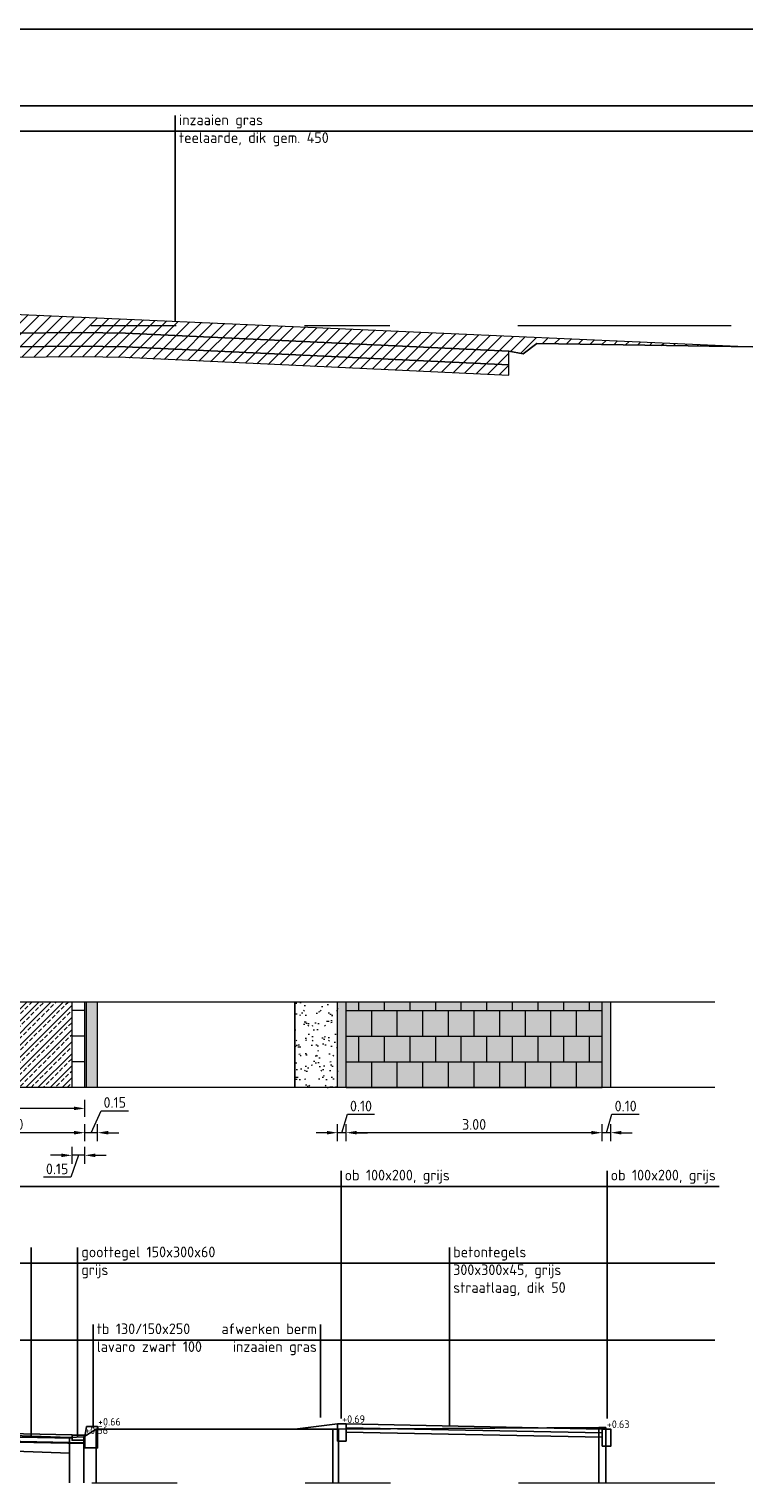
# Model space of a CAD drawing. Header units: metres. Extents: x 132493 to 134960, y 502695 to 503907.
# Tile 111 of 144: x 134078.51 to 134086.98, y 503041.75 to 503058.77. Entities that reach past the tile are written whole.
import ezdxf

# ---------------------------------------------------------------- set-up
doc = ezdxf.new("R2010")
doc.units = ezdxf.units.M
doc.linetypes.add('AL-NAP_LIJN', pattern=[15.25, 12, -1.5, 0.25, -1.5])
doc.linetypes.add('AL-TEKENBLADGRENS', pattern=[11.5, 2.5, -1.5, 1, -1.5, 1, -1.5, 2.5])
doc.layers.get('Defpoints').update_dxf_attribs({"color": 3})
for name, color, linetype, lineweight in [('arc trottoir circel', 254, 'Continuous', 13), ('B-WE-VH-KANTOPSLUITING_TROTTOIRBAND-SD', 6, 'Continuous', 25), ('N-WE-BC-WAPENING-GD', 180, 'Continuous', 25), ('N-WE-GR-GRAS-A', 54, 'Continuous', 18), ('N-WE-GW-GROND_TEELAARDE-AD', 22, 'Continuous', 18), ('N-WE-VH-KANTOPSLUITING_OPSLUITBAND-SD', 7, 'Continuous', 25), ('N-WE-VH-KANTVERHARDING-G', 2, 'Continuous', 18), ('N-WE-VH-VERHARDING-GD', 2, 'Continuous', 25), ('N01-WE-VH-VERHARDING_ASFALT-A', 22, 'Continuous', 18), ('X-XX-AL-AANPIJLING-GD', 7, 'Continuous', 25), ('X-XX-AL-AANPIJLING-T25', 7, 'Continuous', 25), ('X-XX-AL-NAP-G', 7, 'AL-NAP_LIJN', 18), ('X-XX-AL-PEILMAAT-SD', 7, 'Continuous', 25), ('X-XX-AL-PROFIELBALK-GD', 7, 'Continuous', 18), ('X-XX-AL-PROFIELBALK-M-50', 7, 'Continuous', 18), ('X-XX-AL-VO_VERHARDING-A', 254, 'Continuous', 18), ('X-XX-AL-VO_VERHARDING-G', 252, 'Continuous', 25), ('X-XX-AL-VO_VERHARDING_TROTTOIR_01-A-200', 253, 'Continuous', 18)]:
    doc.layers.add(name, color=color, linetype=linetype, lineweight=lineweight)
doc.styles.add('NLCS-ISO', font='NLCS-ISO.ttf')
doc.styles.add('NLCS-ISO-M50-T25', font='NLCS-ISO.ttf', dxfattribs={"height": 0.125})
doc.styles.add('NLCS_50_25', font='NLCS-ISO.ttf', dxfattribs={"height": 0.125})
doc.dimstyles.new('NLCS-M50-T25-PIJL_L2_H1', dxfattribs={"dimscale": 0.05, "dimtxt": 2.5, "dimasz": 2.5, "dimexe": 2, "dimexo": 2, "dimgap": 0.7, "dimtad": 1, "dimzin": 0, "dimdsep": 46, "dimtxsty": 'NLCS-ISO-M50-T25', "dimcen": 2.5, "dimdle": 2, "dimclrd": 256, "dimclre": 256, "dimclrt": 256, "dimadec": 1, "dimazin": 0, "dimtfac": 1, "dimtofl": 0, "dimtmove": 1, "dimatfit": 0, "dimfxl": 2, "dimfxlon": 1, "dimtfillclr": 256, "dimtolj": 1, "dimtzin": 0, "dimlwd": -1, "dimlwe": -1, "dimarcsym": 0})

# ---------------------------------------------------------------- blocks, each defined once
blk = doc.blocks.new('B-SVH-KANTOPSLUITING_TB_130 150X250-D')
at = {"flags": 128}
blk.add_lwpolyline([(-0.15, -0.12), (-0.15, -0.25), (0, -0.25), (0, 0), (-0.13, 0)], close=True, dxfattribs=at)
blk = doc.blocks.new('N-SVH-KANTOPSLUITING_OPSLUITBAND_100X200-D')
at = {"flags": 128}
blk.add_lwpolyline([(-0.1, -0.2), (0, -0.2), (0, 0), (-0.1, 0)], close=True, dxfattribs=at)
blk = doc.blocks.new('*D430')
at = {"layer": 'Defpoints', "color": 0, "transparency": 16777216}
for p in [(134077.458, 503047.011), (134077.458, 503045.85), (134079.158, 503042.254)]:
    blk.add_point(p, dxfattribs=at)
at = {"layer": 'X-XX-AL-PROFIELBALK-M-50', "transparency": 16777216}
for p, q in [((134077.458, 503045.95), (134077.458, 503045.75)), ((134079.158, 503045.75), (134079.158, 503045.95)), ((134079.033, 503045.85), (134077.583, 503045.85))]:
    blk.add_line(p, q, dxfattribs=at)
for points in [[(134077.583, 503045.871), (134077.583, 503045.829), (134077.458, 503045.85)], [(134079.033, 503045.871), (134079.033, 503045.829), (134079.158, 503045.85)]]:
    blk.add_solid(points, dxfattribs=at)
at = {"layer": 'X-XX-AL-PROFIELBALK-M-50', "transparency": 16777216, "insert": (134078.308, 503045.947), "char_height": 0.125, "attachment_point": 5, "style": 'NLCS-ISO-M50-T25'}
blk.add_mtext('\\A1;1.70', dxfattribs=at)
blk = doc.blocks.new('*D433')
at = {"layer": 'Defpoints', "color": 0, "transparency": 16777216}
for p in [(134073.158, 503046.134), (134073.158, 503042.199), (134079.158, 503042.179)]:
    blk.add_point(p, dxfattribs=at)
at = {"layer": 'X-XX-AL-PROFIELBALK-M-50', "transparency": 16777216}
for p, q in [((134073.158, 503046.034), (134073.158, 503046.234)), ((134079.033, 503046.134), (134073.283, 503046.134)), ((134079.158, 503046.034), (134079.158, 503046.234))]:
    blk.add_line(p, q, dxfattribs=at)
for points in [[(134073.283, 503046.155), (134073.283, 503046.114), (134073.158, 503046.134)], [(134079.033, 503046.155), (134079.033, 503046.114), (134079.158, 503046.134)]]:
    blk.add_solid(points, dxfattribs=at)
at = {"layer": 'X-XX-AL-PROFIELBALK-M-50', "transparency": 16777216, "insert": (134076.158, 503046.232), "char_height": 0.125, "attachment_point": 5, "style": 'NLCS-ISO-M50-T25'}
blk.add_mtext('\\A1;6.00', dxfattribs=at)
blk = doc.blocks.new('SAL-PEILMAAT_INFRACAD_H01-SOD')
at = {"style": 'NLCS-ISO'}
blk.add_attdef('...', (0.09, 0.24), '', height=1.8, dxfattribs=at)
blk = doc.blocks.new('*D434')
at = {"layer": 'Defpoints', "color": 0, "transparency": 16777216}
for p in [(134079.008, 503045.585), (134079.008, 503042.252), (134079.158, 503041.989)]:
    blk.add_point(p, dxfattribs=at)
at = {"layer": 'X-XX-AL-PROFIELBALK-M-50', "transparency": 16777216}
for p, q in [((134078.883, 503045.585), (134078.758, 503045.585)), ((134079.083, 503045.585), (134078.994, 503045.328)), ((134079.008, 503045.485), (134079.008, 503045.685)), ((134079.158, 503045.585), (134079.008, 503045.585)), ((134079.158, 503045.485), (134079.158, 503045.685)), ((134079.283, 503045.585), (134079.408, 503045.585)), ((134078.994, 503045.328), (134078.674, 503045.328))]:
    blk.add_line(p, q, dxfattribs=at)
for points in [[(134078.883, 503045.606), (134078.883, 503045.564), (134079.008, 503045.585)], [(134079.283, 503045.606), (134079.283, 503045.564), (134079.158, 503045.585)]]:
    blk.add_solid(points, dxfattribs=at)
at = {"layer": 'X-XX-AL-PROFIELBALK-M-50', "transparency": 16777216, "insert": (134078.834, 503045.426), "char_height": 0.125, "attachment_point": 5, "style": 'NLCS-ISO-M50-T25'}
blk.add_mtext('\\A1;0.15', dxfattribs=at)
blk = doc.blocks.new('*D436')
at = {"layer": 'Defpoints', "color": 0, "transparency": 16777216}
for p in [(134079.158, 503045.85), (134079.308, 503042.389), (134079.158, 503042.139)]:
    blk.add_point(p, dxfattribs=at)
at = {"layer": 'X-XX-AL-PROFIELBALK-M-50', "transparency": 16777216}
for p, q in [((134079.233, 503045.85), (134079.349, 503046.106)), ((134079.349, 503046.106), (134079.669, 503046.106)), ((134079.158, 503045.75), (134079.158, 503045.95)), ((134079.308, 503045.75), (134079.308, 503045.95)), ((134079.033, 503045.85), (134078.908, 503045.85)), ((134079.308, 503045.85), (134079.158, 503045.85)), ((134079.433, 503045.85), (134079.558, 503045.85))]:
    blk.add_line(p, q, dxfattribs=at)
for points in [[(134079.033, 503045.871), (134079.033, 503045.829), (134079.158, 503045.85)], [(134079.433, 503045.871), (134079.433, 503045.829), (134079.308, 503045.85)]]:
    blk.add_solid(points, dxfattribs=at)
at = {"layer": 'X-XX-AL-PROFIELBALK-M-50', "transparency": 16777216, "insert": (134079.509, 503046.204), "char_height": 0.125, "attachment_point": 5, "style": 'NLCS-ISO-M50-T25'}
blk.add_mtext('\\A1;0.15', dxfattribs=at)
blk = doc.blocks.new('*D437')
at = {"layer": 'Defpoints', "color": 0, "transparency": 16777216}
for p in [(134082.118, 503045.85), (134082.118, 503042.239), (134082.218, 503042.254)]:
    blk.add_point(p, dxfattribs=at)
at = {"layer": 'X-XX-AL-PROFIELBALK-M-50', "transparency": 16777216}
for p, q in [((134082.118, 503045.75), (134082.118, 503045.95)), ((134082.168, 503045.85), (134082.233, 503046.065)), ((134082.218, 503045.75), (134082.218, 503045.95)), ((134082.233, 503046.065), (134082.553, 503046.065)), ((134081.993, 503045.85), (134081.868, 503045.85)), ((134082.218, 503045.85), (134082.118, 503045.85)), ((134082.343, 503045.85), (134082.468, 503045.85))]:
    blk.add_line(p, q, dxfattribs=at)
for points in [[(134081.993, 503045.871), (134081.993, 503045.829), (134082.118, 503045.85)], [(134082.343, 503045.871), (134082.343, 503045.829), (134082.218, 503045.85)]]:
    blk.add_solid(points, dxfattribs=at)
at = {"layer": 'X-XX-AL-PROFIELBALK-M-50', "transparency": 16777216, "insert": (134082.393, 503046.162), "char_height": 0.125, "attachment_point": 5, "style": 'NLCS-ISO-M50-T25'}
blk.add_mtext('\\A1;0.10', dxfattribs=at)
blk = doc.blocks.new('*D438')
at = {"layer": 'Defpoints', "color": 0, "transparency": 16777216}
for p in [(134082.218, 503045.85), (134082.218, 503042.239), (134085.218, 503042.179)]:
    blk.add_point(p, dxfattribs=at)
at = {"layer": 'X-XX-AL-PROFIELBALK-M-50', "transparency": 16777216}
for p, q in [((134082.218, 503045.75), (134082.218, 503045.95)), ((134085.218, 503045.75), (134085.218, 503045.95)), ((134085.093, 503045.85), (134082.343, 503045.85))]:
    blk.add_line(p, q, dxfattribs=at)
for points in [[(134082.343, 503045.871), (134082.343, 503045.829), (134082.218, 503045.85)], [(134085.093, 503045.871), (134085.093, 503045.829), (134085.218, 503045.85)]]:
    blk.add_solid(points, dxfattribs=at)
at = {"layer": 'X-XX-AL-PROFIELBALK-M-50', "transparency": 16777216, "insert": (134083.718, 503045.947), "char_height": 0.125, "attachment_point": 5, "style": 'NLCS-ISO-M50-T25'}
blk.add_mtext('\\A1;3.00', dxfattribs=at)
blk = doc.blocks.new('*D439')
at = {"layer": 'Defpoints', "color": 0, "transparency": 16777216}
for p in [(134085.218, 503045.85), (134085.218, 503042.334), (134085.318, 503042.279)]:
    blk.add_point(p, dxfattribs=at)
at = {"layer": 'X-XX-AL-PROFIELBALK-M-50', "transparency": 16777216}
for p, q in [((134085.218, 503045.75), (134085.218, 503045.95)), ((134085.268, 503045.85), (134085.333, 503046.065)), ((134085.318, 503045.75), (134085.318, 503045.95)), ((134085.333, 503046.065), (134085.653, 503046.065)), ((134085.093, 503045.85), (134084.968, 503045.85)), ((134085.318, 503045.85), (134085.218, 503045.85)), ((134085.443, 503045.85), (134085.568, 503045.85))]:
    blk.add_line(p, q, dxfattribs=at)
for points in [[(134085.093, 503045.871), (134085.093, 503045.829), (134085.218, 503045.85)], [(134085.443, 503045.871), (134085.443, 503045.829), (134085.318, 503045.85)]]:
    blk.add_solid(points, dxfattribs=at)
at = {"layer": 'X-XX-AL-PROFIELBALK-M-50', "transparency": 16777216, "insert": (134085.493, 503046.162), "char_height": 0.125, "attachment_point": 5, "style": 'NLCS-ISO-M50-T25'}
blk.add_mtext('\\A1;0.10', dxfattribs=at)

msp = doc.modelspace()

# ---------------------------------------------------------------- hatches: boundary and pattern name
at = {"layer": 'arc trottoir circel', "transparency": 33554664}
h = msp.add_hatch(dxfattribs=at)
h.set_pattern_fill('AVH-BETONPLAAT_HALFST', scale=0.15, angle=41.97, pattern_type=2)
h.set_pattern_definition([(360, (134081.618, 503046.37904), (1e-11, 0.3), []), (90, (134081.618, 503046.37904), (-0.15, 0.3), [0.3, -0.3])])
h.paths.add_polyline_path([(134085.218, 503047.379), (134082.218, 503047.379), (134082.218, 503046.379), (134085.218, 503046.379)])
at = {"layer": 'N-WE-GR-GRAS-A', "transparency": 33554687}
h = msp.add_hatch(dxfattribs=at)
h.set_pattern_fill('AGR-GRAS_GAZON', color=256, scale=0.1, style=0, pattern_type=2)
h.set_pattern_definition([(37.5, (133998.01585, 503097.46215), (-0.00629934, 0.19268238), [0, -0.152, 0, -0.17, 0, -0.1625]), (7.5, (133998.01585, 503097.46215), (0.1769777, 0.2822146), [0, -0.082, 0, -0.137, 0, -0.0525]), (327.5, (133997.89285, 503097.46215), (0.3114142, 0.0005659), [0, -0.05, 0, -0.18, 0, -0.235]), (317.5, (133997.89285, 503097.46215), (0.30061266, 0.08776756), [0, -0.025, 0, -0.118, 0, -0.135]), (51, (133997.76185, 503097.84315), (-0.05040871, 0.1757961), [0.015, -0.20955]), (10, (133997.76185, 503097.08115), (0.07728868, 0.1657461), [0.015, -0.20955])])
h.paths.add_polyline_path([(134081.618, 503046.379), (134082.118, 503046.379), (134082.118, 503047.379), (134081.618, 503047.379)])
at = {"layer": 'N-WE-GW-GROND_TEELAARDE-AD', "transparency": 33554559}
h = msp.add_hatch(dxfattribs=at)
h.set_pattern_fill('AGW-GROND_TEELAARDE', color=256, scale=0.1, angle=135, pattern_type=2)
h.set_pattern_definition([(225, (16627.6623, -41430.05769), (0.070710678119, -0.070710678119), [])])
h.paths.add_polyline_path([(134077.084, 503055.49), (134077.084, 503054.962), (134078.295, 503054.93), (134079.368, 503054.935), (134082.73, 503054.782), (134084.126, 503054.72), (134084.126, 503055), (134084.292, 503054.97), (134084.452, 503055.09), (134086.984, 503055.05), (134081.357, 503055.3)])
at = {"layer": 'N01-WE-VH-VERHARDING_ASFALT-A', "transparency": 33554559}
h = msp.add_hatch(dxfattribs=at)
h.set_pattern_fill('AVH-ASFALT_LAAG2-D', color=256, pattern_type=2)
h.set_pattern_definition([(45, (134002.02859, 503110.93647), (-0.07071068, 0.07071068), []), (45, (134002.08859, 503110.93647), (-0.07071068, 0.07071068), [0.05, -0.025])])
h.paths.add_polyline_path([(134079.008, 503046.379), (134079.008, 503047.379), (134077.458, 503047.379), (134077.458, 503047.011), (134077.408, 503047.011), (134077.408, 503046.379)])
at = {"layer": 'X-XX-AL-VO_VERHARDING-A', "transparency": 33554559}
h = msp.add_hatch(color=256, dxfattribs=at)
h.dxf.hatch_style = 1
h.paths.add_polyline_path([(134079.308, 503046.379), (134079.308, 503047.379), (134079.158, 503047.379), (134079.158, 503046.379)])
h = msp.add_hatch(color=256, dxfattribs=at)
h.dxf.hatch_style = 1
h.paths.add_polyline_path([(134082.218, 503046.379), (134082.218, 503047.379), (134082.118, 503047.379), (134082.118, 503046.379)])
h = msp.add_hatch(color=256, dxfattribs=at)
h.dxf.hatch_style = 1
h.paths.add_polyline_path([(134085.318, 503046.379), (134085.318, 503047.379), (134085.218, 503047.379), (134085.218, 503046.379)])
at = {"layer": 'X-XX-AL-VO_VERHARDING_TROTTOIR_01-A-200', "transparency": 33554559}
h = msp.add_hatch(color=256, dxfattribs=at)
h.dxf.hatch_style = 1
h.paths.add_polyline_path([(134082.218, 503047.379), (134085.218, 503047.379), (134085.218, 503046.379), (134082.218, 503046.379)])

# ---------------------------------------------------------------- linework, layer by layer
at = {"layer": 'Defpoints', "flags": 128}
for points in [[(134067.184, 503058.772), (134086.984, 503058.772)], [(134067.184, 503057.872), (134086.984, 503057.872)], [(134067.184, 503057.577), (134086.984, 503057.577)], [(134067.193, 503045.221), (134086.539, 503045.221)], [(134067.193, 503044.321), (134086.539, 503044.321)], [(134067.193, 503043.421), (134086.539, 503043.421)], [(134079.29, 503042.379), (134079.29, 503041.749)], [(134082.062, 503042.379), (134082.062, 503041.749)], [(134082.129, 503042.379), (134082.129, 503041.749)], [(134085.178, 503042.399), (134085.178, 503041.749)], [(134085.261, 503042.399), (134085.261, 503041.749)], [(134078.977, 503042.279), (134078.977, 503041.749)], [(134079.147, 503042.289), (134079.147, 503041.749)]]:
    msp.add_lwpolyline(points, dxfattribs=at)
at = {"layer": 'N-WE-BC-WAPENING-GD', "flags": 128}
msp.add_lwpolyline([(134073.158, 503042.209), (134076.158, 503042.269), (134079.158, 503042.209)], dxfattribs=at)
at = {"layer": 'N-WE-VH-KANTVERHARDING-G', "flags": 128}
for points in [[(134077.084, 503055.49), (134086.984, 503055.05)], [(134077.084, 503054.962), (134078.295, 503054.93), (134079.102, 503054.94), (134079.634, 503054.93), (134084.126, 503054.72), (134084.126, 503055), (134084.292, 503054.97), (134084.452, 503055.09), (134086.984, 503055.05)]]:
    msp.add_lwpolyline(points, dxfattribs=at)
at = {"layer": 'N-WE-VH-VERHARDING-GD', "flags": 128}
for points in [[(134081.618, 503046.379), (134081.618, 503047.379)], [(134073.308, 503042.312), (134076.158, 503042.369), (134079.008, 503042.312)], [(134081.618, 503042.379), (134082.118, 503042.439)], [(134082.218, 503042.439), (134085.218, 503042.379)], [(134082.218, 503042.394), (134085.218, 503042.334)], [(134082.218, 503042.344), (134085.218, 503042.284)], [(134073.157, 503042.219), (134076.158, 503042.279), (134079.158, 503042.219)], [(134073.308, 503042.272), (134076.158, 503042.329), (134079.008, 503042.272)], [(134079.008, 503042.309), (134079.158, 503042.309), (134079.158, 503042.249), (134079.008, 503042.249), (134079.008, 503042.312)]]:
    msp.add_lwpolyline(points, dxfattribs=at)
at = {"layer": 'X-XX-AL-AANPIJLING-GD', "flags": 128}
for points in [[(134080.218, 503057.76), (134080.218, 503055.351)], [(134080.063, 503057.577), (134082.066, 503057.577)], [(134082.159, 503045.405), (134082.159, 503042.505)], [(134085.276, 503045.405), (134085.276, 503042.505)], [(134082.004, 503045.221), (134083.472, 503045.221)], [(134085.121, 503045.221), (134086.589, 503045.221)], [(134078.53, 503044.505), (134078.53, 503042.309)], [(134079.074, 503044.505), (134079.074, 503042.289)], [(134083.431, 503044.505), (134083.431, 503042.418)], [(134078.685, 503044.321), (134076.661, 503044.321)], [(134078.919, 503044.321), (134080.771, 503044.321)], [(134083.276, 503044.321), (134084.814, 503044.321)], [(134079.255, 503043.605), (134079.255, 503042.389)], [(134081.919, 503043.605), (134081.919, 503042.515)], [(134079.1, 503043.421), (134080.433, 503043.421)], [(134082.074, 503043.421), (134080.726, 503043.421)]]:
    msp.add_lwpolyline(points, dxfattribs=at)
at = {"layer": 'X-XX-AL-NAP-G', "linetype": 'AL-TEKENBLADGRENS', "flags": 128}
for points in [[(134066.23, 503055.3), (134086.752, 503055.3)], [(134066.239, 503041.749), (134086.539, 503041.749)]]:
    msp.add_lwpolyline(points, dxfattribs=at)
at = {"layer": 'X-XX-AL-PROFIELBALK-GD', "flags": 128}
for points in [[(134086.539, 503047.379), (134067.193, 503047.379)], [(134079.008, 503046.379), (134079.008, 503047.379)], [(134079.158, 503046.379), (134079.158, 503047.379)], [(134079.178, 503046.379), (134079.178, 503047.379)], [(134079.308, 503046.379), (134079.308, 503047.379)], [(134082.118, 503046.379), (134082.118, 503047.379)], [(134082.218, 503046.379), (134082.218, 503047.379)], [(134085.218, 503046.379), (134085.218, 503047.379)], [(134085.318, 503046.379), (134085.318, 503047.379)], [(134079.158, 503047.279), (134079.008, 503047.279)], [(134079.158, 503046.979), (134079.008, 503046.979)], [(134079.158, 503046.679), (134079.008, 503046.679)], [(134086.539, 503046.379), (134067.193, 503046.379)]]:
    msp.add_lwpolyline(points, dxfattribs=at)
at = {"layer": 'X-XX-AL-VO_VERHARDING-G', "flags": 128}
for points in [[(134069.564, 503055.36), (134073.73, 503055.33), (134078.295, 503055.21), (134079.102, 503055.22), (134079.634, 503055.21), (134084.126, 503055)], [(134069.564, 503055.2), (134073.73, 503055.17), (134078.295, 503055.05), (134079.102, 503055.06), (134079.634, 503055.05), (134084.126, 503054.84)], [(134084.126, 503055), (134084.292, 503054.97), (134084.452, 503055.09), (134086.984, 503055.05)], [(134073.348, 503042.269), (134075.88, 503042.389), (134078.977, 503042.279)], [(134078.977, 503042.279), (134079.147, 503042.289), (134079.29, 503042.379), (134082.062, 503042.379), (134082.129, 503042.379), (134085.178, 503042.399), (134085.261, 503042.399)], [(134073.348, 503042.089), (134075.88, 503042.209), (134078.977, 503042.099)]]:
    msp.add_lwpolyline(points, dxfattribs=at)

# ---------------------------------------------------------------- block references
at = {"layer": 'B-WE-VH-KANTOPSLUITING_TROTTOIRBAND-SD', "color": 5}
msp.add_blockref('B-SVH-KANTOPSLUITING_TB_130 150X250-D', (134079.308, 503042.409), dxfattribs=at)
at = {"layer": 'N-WE-VH-KANTOPSLUITING_OPSLUITBAND-SD'}
for p in [(134082.218, 503042.439), (134085.318, 503042.379)]:
    msp.add_blockref('N-SVH-KANTOPSLUITING_OPSLUITBAND_100X200-D', p, dxfattribs=at)
at = {"layer": 'X-XX-AL-PEILMAAT-SD', "xscale": 0.05, "yscale": 0.05, "zscale": 0.05}
for p, values in [((134082.168, 503042.439), {'...': '+0.69'}), ((134079.158, 503042.309), {'...': '+0.56'}), ((134079.308, 503042.409), {'...': '+0.66'}), ((134085.268, 503042.379), {'...': '+0.63'})]:
    msp.add_blockref('SAL-PEILMAAT_INFRACAD_H01-SOD', p, dxfattribs=at).add_auto_attribs(values)

# ---------------------------------------------------------------- texts
at = {"layer": 'X-XX-AL-AANPIJLING-T25', "char_height": 0.125, "style": 'NLCS_50_25'}
for s, insert, width, attachment_point, rotation in [('inzaaien gras\\Pteelaarde, dik gem. 450', (134080.261, 503057.772), 1.80566, 1, 360), ('ob 100x200, grijs', (134082.202, 503045.416), 1.59814, 1, 360), ('ob 100x200, grijs', (134085.318, 503045.416), 1.59814, 1, 360), ('goottegel 150x300x60\\Pgrijs', (134079.117, 503044.516), 1.9877, 1, 360), ('betontegels \\P300x300x45, grijs\\Pstraatlaag, dik 50', (134083.473, 503044.516), 1.77799, 1, 360), ('tb 130/150x250 \\Plavaro zwart 100', (134079.298, 503043.616), 1.59814, 1, 360), ('afwerken berm\\Pinzaaien gras', (134081.876, 503043.616), 1.8935, 3, 0)]:
    msp.add_mtext(s, dxfattribs=dict(at, insert=insert, width=width, attachment_point=attachment_point, rotation=rotation))

# ---------------------------------------------------------------- dimensions: what is measured, and where the dimension line sits
at = {"layer": 'X-XX-AL-PROFIELBALK-M-50'}
for base, p1, p2, picture, middle in [((134077.458, 503045.85), (134079.158, 503042.254), (134077.458, 503047.011), '*D430', (134078.308, 503045.947)), ((134073.158, 503046.134), (134079.158, 503042.179), (134073.158, 503042.199), '*D433', (134076.158, 503046.232)), ((134082.118, 503045.85), (134082.218, 503042.254), (134082.118, 503042.239), '*D437', (134082.268, 503046.162)), ((134085.218, 503045.85), (134085.318, 503042.279), (134085.218, 503042.334), '*D439', (134085.368, 503046.162)), ((134082.218, 503045.85), (134085.218, 503042.179), (134082.218, 503042.239), '*D438', (134083.718, 503045.947))]:
    dim = msp.add_linear_dim(base=base, p1=p1, p2=p2, angle=360, dimstyle='NLCS-M50-T25-PIJL_L2_H1', dxfattribs=at)
    dim.commit()
    dim.dimension.update_dxf_attribs({"geometry": picture, "text_midpoint": middle})
for base, p1, p2, picture, middle in [((134079.158, 503045.85), (134079.308, 503042.389), (134079.158, 503042.139), '*D436', (134079.384, 503046.106)), ((134079.008, 503045.585), (134079.158, 503041.989), (134079.008, 503042.252), '*D434', (134078.959, 503045.328))]:
    dim = msp.add_linear_dim(base=base, p1=p1, p2=p2, angle=360, dimstyle='NLCS-M50-T25-PIJL_L2_H1', dxfattribs=at)
    dim.commit()
    dim.dimension.update_dxf_attribs({"geometry": picture, "text_midpoint": middle, "dimtype": 160})

doc.saveas('drawing.dxf')
